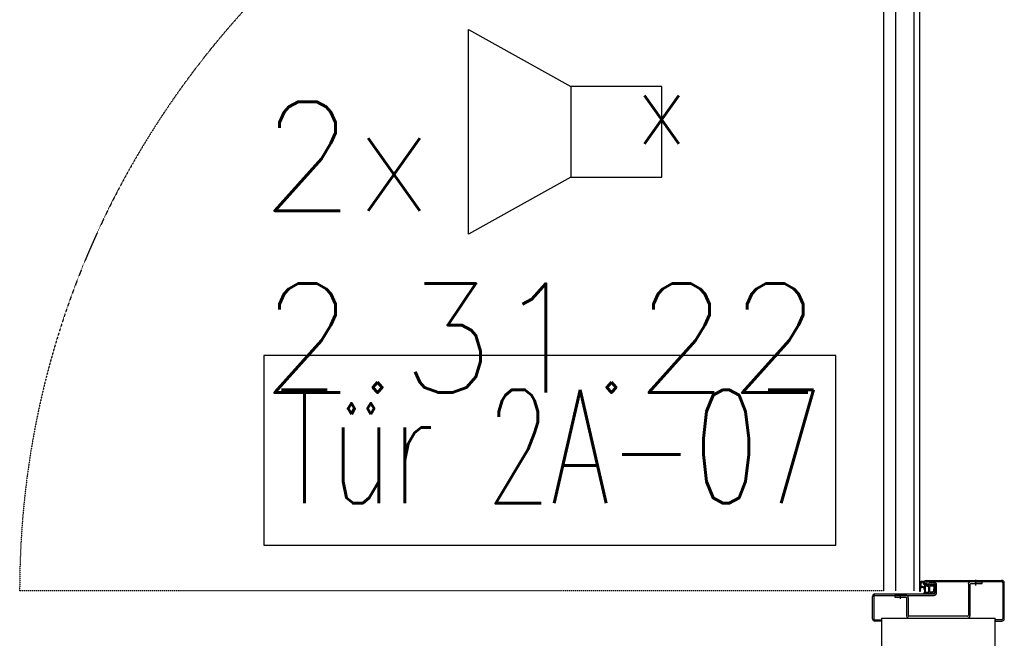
# Model space of a CAD drawing. Header units: millimetres. Extents: x -4577 to 1032787, y -66234 to 201209.
# Tile 62 of 256: x 16432 to 17515, y -20174 to -19493. Entities that reach past the tile are written whole.
import ezdxf
from ezdxf.enums import TextEntityAlignment as Align

# ---------------------------------------------------------------- set-up
doc = ezdxf.new("R2010")
doc.units = ezdxf.units.MM
doc.linetypes.add('510_5_2OG_ELT_1004$0$11-07-22_DS_2OG$0$AUSGEZOGEN', pattern=[0])
doc.linetypes.add('510_5_2OG_ELT_1004$0$11-07-22_DS_2OG$0$STRICHLINIE_S4', pattern=[0.095, 0.06, -0.035])
for name, color, linetype in [('510_5_2OG_ELT_1004$0$11-07-22_DS_2OG$0$2DMitte', 8, '510_5_2OG_ELT_1004$0$11-07-22_DS_2OG$0$AUSGEZOGEN'), ('510_5_2OG_ELT_1004$0$11-07-22_DS_2OG$0$Mieterausbau', 8, '510_5_2OG_ELT_1004$0$11-07-22_DS_2OG$0$AUSGEZOGEN'), ('510_5_2OG_ELT_1004$0$E__FM_SP_3W', 143, 'Continuous')]:
    doc.layers.add(name, color=color, linetype=linetype)
doc.layers.add('510_5_2OG_ELT_1004$0$E__SYM3DPOS', color=2, linetype='Continuous', plot=False)
doc.styles.add('510_5_2OG_ELT_1004$0$Standard', font='simplex.shx')

# ---------------------------------------------------------------- blocks, each defined once
blk = doc.blocks.new('510_5_2OG_ELT_1004$0$I021')
for p, q in [((0.1, 0.05), (0.2125, 0.1125)), ((0.2125, 0.1125), (0.2125, -0.1125)), ((0.1, 0.05), (0, 0.05)), ((0, 0.05), (0, -0.05)), ((0.1, -0.05), (0.1, 0.05)), ((0, -0.05), (0.1, -0.05)), ((0.2125, -0.1125), (0.1, -0.05))]:
    blk.add_line(p, q)
blk = doc.blocks.new('510_5_2OG_ELT_1004$0$11-07-22_DS_2OG$0$LascheTyp2', base_point=(-0.048, 0))
for p, q in [((0.033, 0.0372), (0.033, 0.0027)), ((0.035, 0.0027), (0.035, 0.0372)), ((0.0357, 0.038), (0.048, 0.038)), ((-0.035, 0.0222), (-0.035, 0.0027)), ((-0.033, 0.0027), (-0.033, 0.0222)), ((0.0322, 0.002), (-0.0323, 0.002)), ((-0.0323, 0), (0.0322, 0))]:
    blk.add_line(p, q)
for points in [[(0.048, 0.038), (0.048, 0.04), (0.0357, 0.04)], [(-0.0358, 0.025), (-0.048, 0.025), (-0.048, 0.023), (-0.0358, 0.023)]]:
    blk.add_lwpolyline(points)
for centre, radius, start, end in [((0.0357, 0.0372), 0.00275, 90, 180), ((0.0357, 0.0372), 0.00075, 90, 180), ((0.041, 0.0386), 0.00268, 31.0482, 148.9518), ((-0.0419, 0.0236), 0.00268, 31.0482, 148.9518), ((-0.0358, 0.0222), 0.00275, 0, 90), ((-0.0358, 0.0222), 0.00075, 360, 90), ((-0.0323, 0.0027), 0.00275, 180, 270), ((-0.0323, 0.0027), 0.00075, 180, 270), ((0.0322, 0.0027), 0.00075, 270, 360), ((0.0322, 0.0027), 0.00275, 270, 360)]:
    blk.add_arc(centre, radius, start, end)
at = {"layer": '510_5_2OG_ELT_1004$0$11-07-22_DS_2OG$0$2DMitte'}
for p, q in [((0.041, 0.042), (0.041, 0.036)), ((-0.0419, 0.027), (-0.0419, 0.021))]:
    blk.add_line(p, q, dxfattribs=at)
blk = doc.blocks.new('510_5_2OG_ELT_1004$0$11-07-22_DS_2OG$0$DichtngEinbau', base_point=(-0.0125, -0.005, -0.0044))
for p, q in [((-0.0124, 0.0096), (-0.0111, 0.0108)), ((-0.0111, 0.0108), (-0.0111, 0.0115)), ((-0.0107, 0.0115), (-0.0107, 0.0109)), ((-0.0039, 0.0115), (-0.0018, 0.0099)), ((-0.0124, 0.0074), (-0.0113, 0.0086)), ((-0.0124, 0.0049), (-0.0113, 0.006)), ((-0.0113, 0.0098), (-0.0121, 0.0092)), ((-0.0113, 0.0077), (-0.0121, 0.0071)), ((-0.0113, 0.0051), (-0.0121, 0.0045)), ((-0.0115, 0.0008), (-0.0113, 0.0051)), ((-0.0113, 0.0086), (-0.0113, 0.0098)), ((-0.0113, 0.006), (-0.0113, 0.0077)), ((-0.0084, 0.0002), (-0.0111, 0.0002)), ((-0.0105, 0.0012), (-0.0103, 0.0048)), ((-0.0103, 0.0061), (-0.0103, 0.0096)), ((-0.0038, 0.0009), (-0.0102, 0.0009)), ((-0.0044, 0.0058), (-0.01, 0.0058)), ((-0.01, 0.0051), (-0.0044, 0.0051)), ((-0.0064, -0.0004), (-0.0077, 0)), ((-0.0029, 0.0002), (-0.0062, 0.0002)), ((-0.0039, 0.0101), (-0.0041, 0.0061)), ((-0.0035, 0.0013), (-0.0041, 0.0048)), ((-0.003, 0.0074), (-0.0031, 0.0061)), ((-0.0031, 0.0061), (-0.0023, 0.0042)), ((-0.0027, 0.0021), (-0.0031, 0.0049)), ((-0.0028, 0.0041), (-0.0031, 0.0049)), ((-0.0029, 0.0097), (-0.003, 0.0085)), ((-0.003, 0.0085), (-0.002, 0.007)), ((-0.0024, 0.0068), (-0.003, 0.0074)), ((-0.002, 0.0094), (-0.0029, 0.0097)), ((-0.0125, -0.0012), (-0.0125, -0.0012)), ((-0.0094, -0.0043), (-0.0056, -0.0039)), ((-0.0091, -0.005), (0.001, -0.0039)), ((-0.0046, -0.0038), (0.0005, -0.0032)), ((0.0005, -0.0032), (0.0007, -0.0014)), ((0.0016, -0.0031), (0.0018, 0))]:
    blk.add_line(p, q)
for points in [[(-0.0124, -0.0011), (-0.0123, -0.001), (-0.0122, -0.0009), (-0.0121, -0.0008), (-0.012, -0.0007), (-0.0119, -0.0006), (-0.0119, -0.0005), (-0.0118, -0.0004), (-0.0117, -0.0003), (-0.0117, -0.0002), (-0.0116, 0), (-0.0116, 0.0001), (-0.0115, 0.0002), (-0.0115, 0.0004), (-0.0115, 0.0005), (-0.0115, 0.0006), (-0.0115, 0.0008)], [(-0.0123, -0.0013), (-0.0122, -0.0012), (-0.012, -0.0011), (-0.0119, -0.001), (-0.0118, -0.0009), (-0.0117, -0.0008), (-0.0116, -0.0007), (-0.0115, -0.0006), (-0.0114, -0.0004), (-0.0113, -0.0003), (-0.0112, -0.0001), (-0.0111, 0), (-0.0111, 0.0002)], [(-0.0105, 0.0012), (-0.0105, 0.0012), (-0.0105, 0.0011), (-0.0104, 0.0011), (-0.0104, 0.001), (-0.0104, 0.001), (-0.0103, 0.0009), (-0.0103, 0.0009), (-0.0102, 0.0009), (-0.0102, 0.0009)], [(-0.0077, 0), (-0.0078, 0.0001), (-0.008, 0.0001), (-0.0081, 0.0001), (-0.0082, 0.0001), (-0.0084, 0.0002)], [(-0.0046, -0.0038), (-0.0045, -0.0037), (-0.0044, -0.0036), (-0.0044, -0.0034), (-0.0043, -0.0033), (-0.0042, -0.0032), (-0.0042, -0.0031), (-0.0041, -0.0029), (-0.0041, -0.0028), (-0.0041, -0.0027), (-0.004, -0.0025), (-0.004, -0.0024), (-0.004, -0.0022), (-0.004, -0.0021), (-0.004, -0.0019), (-0.0041, -0.0018), (-0.0041, -0.0017), (-0.0041, -0.0015), (-0.0042, -0.0014), (-0.0042, -0.0013), (-0.0043, -0.0011), (-0.0043, -0.001), (-0.0044, -0.0009), (-0.0045, -0.0008), (-0.0046, -0.0007), (-0.0047, -0.0006), (-0.0048, -0.0005), (-0.0049, -0.0004), (-0.005, -0.0003), (-0.0051, -0.0002), (-0.0052, -0.0001), (-0.0054, -0.0001), (-0.0055, 0), (-0.0056, 0), (-0.0058, 0.0001), (-0.0059, 0.0001), (-0.006, 0.0001), (-0.0062, 0.0002)], [(-0.0038, 0.0009), (-0.0037, 0.0009), (-0.0037, 0.0009), (-0.0036, 0.0009), (-0.0036, 0.001), (-0.0035, 0.001), (-0.0035, 0.0011), (-0.0035, 0.0011), (-0.0035, 0.0012), (-0.0035, 0.0012), (-0.0035, 0.0013)], [(0.0018, 0), (0.0018, 0), (0.0018, 0.0001), (0.0018, 0.0001), (0.0017, 0.0001), (0.0017, 0.0002), (0.0017, 0.0002), (0.0016, 0.0002), (0.0016, 0.0002), (0.0016, 0.0002), (0.0015, 0.0002), (0.0015, 0.0002), (0.0015, 0.0002)], [(-0.0124, -0.0011), (-0.0124, -0.0011), (-0.0125, -0.0011), (-0.0125, -0.0011), (-0.0125, -0.0011), (-0.0125, -0.0011), (-0.0125, -0.0012), (-0.0125, -0.0012), (-0.0125, -0.0012), (-0.0125, -0.0012), (-0.0125, -0.0012), (-0.0125, -0.0013), (-0.0125, -0.0013), (-0.0124, -0.0013), (-0.0124, -0.0013), (-0.0124, -0.0013), (-0.0124, -0.0013), (-0.0124, -0.0013), (-0.0123, -0.0013), (-0.0123, -0.0013)], [(-0.0094, -0.0043), (-0.0095, -0.0043), (-0.0095, -0.0044), (-0.0096, -0.0044), (-0.0096, -0.0045), (-0.0096, -0.0045), (-0.0096, -0.0046), (-0.0096, -0.0046), (-0.0096, -0.0047), (-0.0096, -0.0047), (-0.0096, -0.0048), (-0.0096, -0.0048), (-0.0095, -0.0049), (-0.0095, -0.0049), (-0.0094, -0.0049), (-0.0094, -0.005), (-0.0093, -0.005), (-0.0093, -0.005), (-0.0092, -0.005), (-0.0092, -0.005), (-0.0091, -0.005), (-0.0091, -0.005)], [(-0.0056, -0.0039), (-0.0055, -0.0038), (-0.0054, -0.0037), (-0.0053, -0.0036), (-0.0052, -0.0035), (-0.0052, -0.0034), (-0.0051, -0.0033), (-0.005, -0.0032), (-0.005, -0.0031), (-0.0049, -0.0029), (-0.0049, -0.0028), (-0.0049, -0.0027), (-0.0049, -0.0026), (-0.0049, -0.0024), (-0.0049, -0.0023), (-0.0049, -0.0022), (-0.0049, -0.002), (-0.0049, -0.0019), (-0.0049, -0.0018), (-0.005, -0.0017), (-0.005, -0.0016), (-0.0051, -0.0014), (-0.0051, -0.0013), (-0.0052, -0.0012), (-0.0053, -0.0011), (-0.0054, -0.001), (-0.0055, -0.0009), (-0.0056, -0.0008), (-0.0057, -0.0008), (-0.0058, -0.0007), (-0.0059, -0.0006), (-0.006, -0.0006), (-0.0061, -0.0005), (-0.0062, -0.0005), (-0.0064, -0.0004)], [(0.0007, -0.0014), (0.0007, -0.0014), (0.0007, -0.0013), (0.0007, -0.0013), (0.0006, -0.0013), (0.0006, -0.0013), (0.0006, -0.0012), (0.0006, -0.0012), (0.0006, -0.0012), (0.0005, -0.0012), (0.0005, -0.0012)], [(0.0005, -0.0032), (0.0005, -0.0032), (0.0005, -0.0032), (0.0005, -0.0032), (0.0005, -0.0032), (0.0005, -0.0032)], [(0.001, -0.0039), (0.0011, -0.0038), (0.0011, -0.0038), (0.0012, -0.0037), (0.0013, -0.0037), (0.0013, -0.0036), (0.0014, -0.0035), (0.0015, -0.0034), (0.0015, -0.0033), (0.0015, -0.0032), (0.0015, -0.0032), (0.0016, -0.0031)]]:
    blk.add_lwpolyline(points)
for centre, radius, start, end in [((-0.0109, 0.0115), 0.0002, 0, 180), ((-0.0027, -0.0423), 0.0538, 91.236, 98.5123), ((-0.0123, 0.0094), 0.00025, 140.7288, 305.245), ((-0.0123, 0.0073), 0.00025, 140.7288, 305.245), ((-0.0123, 0.0047), 0.00025, 140.7288, 305.245), ((-0.01, 0.0096), 0.0003, 98.8852, 180), ((-0.01, 0.0061), 0.0003, 180, 270), ((-0.01, 0.0048), 0.0003, 90, 180), ((-0.0032, -0.0334), 0.0439, 91.2931, 98.8852), ((-0.0044, 0.0061), 0.0003, 270, 357.7974), ((-0.0044, 0.0048), 0.0003, 357.7974, 90), ((-0.0042, 0.0102), 0.0003, 357.7974, 91.2931), ((0, 0.0025), 0.00376, 218.6551, 277.7243), ((-0.0025, 0.0042), 0.00025, 199.0115, 3.5277), ((0, 0.0025), 0.00276, 186.3634, 302.309), ((-0.0022, 0.0069), 0.00025, 216.165, 20.6812), ((-0.0019, 0.0097), 0.00025, 253.5154, 58.0316)]:
    blk.add_arc(centre, radius, start, end)
blk = doc.blocks.new('510_5_2OG_ELT_1004')
at = {"layer": '510_5_2OG_ELT_1004$0$11-07-22_DS_2OG$0$Mieterausbau', "linetype": 'Continuous'}
h = blk.add_hatch(dxfattribs=at)
h.set_pattern_fill('SCHRAFFUR_1', color=256, scale=1000, style=0, pattern_type=2)
h.set_pattern_definition([(90, (1895.797, -66891.69), (-40, 5e-15), []), (90, (1875.797, -66891.69), (-40, 5e-15), [])])
h.paths.add_polyline_path([(17422, -19171.9), (17382, -19171.9), (17382, -20121.8), (17422, -20121.8)], flags=0)
at = {"layer": '510_5_2OG_ELT_1004$0$11-07-22_DS_2OG$0$Mieterausbau', "linetype": '510_5_2OG_ELT_1004$0$11-07-22_DS_2OG$0$AUSGEZOGEN'}
for p, q in [((17329.9, -19863.1), (16700.6, -19863.1)), ((16700.6, -19863.1), (16700.6, -20071.5)), ((17329.9, -20071.5), (17329.9, -19863.1)), ((16700.6, -20071.5), (17329.9, -20071.5)), ((17429.5, -20111.9), (17429.5, -20110.4)), ((17512.3, -20111.9), (17512.3, -20110.4)), ((17512.3, -20111.9), (17512.3, -20110.4)), ((17437.8, -20112.9), (17429.5, -20113.9)), ((17437.5, -20114.4), (17429.5, -20115.4)), ((17439, -20124.1), (17439, -20115.6)), ((17440.5, -20124.1), (17440.5, -20115.6)), ((17482.5, -20111.9), (17490, -20111.9)), ((17482.5, -20111.9), (17490, -20111.9)), ((17513.5, -20113.1), (17513.5, -20152.6)), ((17513.5, -20113.1), (17513.5, -20152.6)), ((17513.5, -20113.1), (17515, -20113.1)), ((17513.5, -20113.1), (17515, -20113.1)), ((17513.5, -20113.1), (17515, -20113.1)), ((17513.5, -20113.1), (17515, -20113.1)), ((17515, -20152.6), (17515, -20113.1)), ((17515, -20152.6), (17515, -20113.1)), ((17370, -20152.6), (17370, -20128.1)), ((17370, -20152.6), (17370, -20128.1)), ((17371.5, -20128.1), (17370, -20128.1)), ((17371.5, -20128.1), (17370, -20128.1)), ((17371.5, -20128.1), (17370, -20128.1)), ((17371.5, -20128.1), (17371.5, -20152.6)), ((17371.5, -20128.1), (17371.5, -20152.6)), ((17372.8, -20125.4), (17437.8, -20125.4)), ((17372.8, -20126.9), (17437.8, -20126.9)), ((17372.8, -20153.9), (17380, -20153.9)), ((17372.8, -20153.9), (17380, -20153.9)), ((17380, -20151.9), (17505, -20151.9)), ((17380, -20151.9), (17380, -20351.9)), ((17380, -20153.9), (17380, -20155.4)), ((17380, -20153.9), (17380, -20155.4)), ((17505, -22631.9), (17505, -20151.9)), ((17505, -20153.9), (17505, -20155.4)), ((17505, -20153.9), (17505, -20155.4)), ((17512.3, -20153.9), (17505, -20153.9)), ((17512.3, -20153.9), (17505, -20153.9)), ((17380, -20155.4), (17372.8, -20155.4)), ((17380, -20155.4), (17372.8, -20155.4)), ((17380, -20155.4), (17372.8, -20155.4)), ((17380, -20155.4), (17372.8, -20155.4)), ((17505, -20155.4), (17512.3, -20155.4)), ((17505, -20155.4), (17512.3, -20155.4)), ((17505, -20155.4), (17512.3, -20155.4)), ((17505, -20155.4), (17512.3, -20155.4))]:
    blk.add_line(p, q, dxfattribs=at)
at = {"layer": '510_5_2OG_ELT_1004$0$11-07-22_DS_2OG$0$Mieterausbau', "linetype": '510_5_2OG_ELT_1004$0$11-07-22_DS_2OG$0$STRICHLINIE_S4'}
blk.add_line((17382, -20121.8), (16432, -20121.8), dxfattribs=at)
at = {"layer": '510_5_2OG_ELT_1004$0$11-07-22_DS_2OG$0$Mieterausbau', "linetype": '510_5_2OG_ELT_1004$0$11-07-22_DS_2OG$0$AUSGEZOGEN'}
blk.add_lwpolyline([(17422, -20121.8), (17422, -19171.9), (17382, -19171.9), (17382, -20121.8)], dxfattribs=at)
blk.add_lwpolyline([(17429.5, -20111.9), (17429.5, -20110.4), (17512.3, -20110.4), (17512.3, -20111.9), (17429.5, -20111.9)], close=True, dxfattribs=at)
blk.add_lwpolyline([(17429.5, -20111.9), (17429.5, -20110.4), (17512.3, -20110.4), (17512.3, -20111.9), (17429.5, -20111.9)], close=True, dxfattribs=at)
at = {"layer": '510_5_2OG_ELT_1004$0$11-07-22_DS_2OG$0$Mieterausbau', "linetype": '510_5_2OG_ELT_1004$0$11-07-22_DS_2OG$0$STRICHLINIE_S4'}
blk.add_arc((17382, -20121.8), 950, 90, 180, dxfattribs=at)
at = {"layer": '510_5_2OG_ELT_1004$0$11-07-22_DS_2OG$0$Mieterausbau', "linetype": '510_5_2OG_ELT_1004$0$11-07-22_DS_2OG$0$AUSGEZOGEN'}
for centre, radius, start, end in [((17429.5, -20112.9), 2.5, 90, 283.8225), ((17512.3, -20113.1), 2.75, 0, 90), ((17512.3, -20113.1), 2.75, 0, 90), ((17429.5, -20112.9), 1, 90, 283.8225), ((17437.8, -20115.6), 2.75, 0, 103.8225), ((17437.8, -20115.6), 1.25, 0, 103.8225), ((17512.3, -20113.1), 1.25, 0, 90), ((17512.3, -20113.1), 1.25, 0, 90), ((17372.8, -20128.1), 2.75, 90, 180), ((17372.8, -20128.1), 1.25, 90, 180), ((17437.8, -20124.1), 2.75, 270, 0), ((17437.8, -20124.1), 1.25, 270, 0), ((17372.8, -20152.6), 2.75, 180, 270), ((17372.8, -20152.6), 2.75, 180, 270), ((17372.8, -20152.6), 1.25, 180, 270), ((17372.8, -20152.6), 1.25, 180, 270), ((17512.3, -20152.6), 1.25, 270, 0), ((17512.3, -20152.6), 2.75, 270, 0), ((17512.3, -20152.6), 1.25, 270, 0), ((17512.3, -20152.6), 2.75, 270, 0)]:
    blk.add_arc(centre, radius, start, end, dxfattribs=at)
at = {"layer": '510_5_2OG_ELT_1004$0$11-07-22_DS_2OG$0$Mieterausbau', "linetype": '510_5_2OG_ELT_1004$0$11-07-22_DS_2OG$0$AUSGEZOGEN', "xscale": 1000, "yscale": 1000, "zscale": 1000}
blk.add_blockref('510_5_2OG_ELT_1004$0$11-07-22_DS_2OG$0$LascheTyp2', (17394.5, -20151.9), dxfattribs=at)
at = {"layer": '510_5_2OG_ELT_1004$0$11-07-22_DS_2OG$0$Mieterausbau', "linetype": '510_5_2OG_ELT_1004$0$11-07-22_DS_2OG$0$AUSGEZOGEN', "xscale": 1000, "yscale": -1000, "zscale": 1000, "rotation": 90}
blk.add_blockref('510_5_2OG_ELT_1004$0$11-07-22_DS_2OG$0$DichtngEinbau', (17422, -20125.4), dxfattribs=at)
blk.add_blockref('510_5_2OG_ELT_1004$0$11-07-22_DS_2OG$0$DichtngEinbau', (17422, -20125.4), dxfattribs=at)
at = {"layer": '510_5_2OG_ELT_1004$0$E__FM_SP_3W', "linetype": 'Continuous', "lineweight": 25}
ref = blk.add_blockref('510_5_2OG_ELT_1004$0$I021', (17138.3, -19616.8), dxfattribs=dict(at, xscale=1000, yscale=1000, zscale=1000, rotation=180))
ref.add_attrib('EC_3DPOS', 'x', dxfattribs={"layer": '510_5_2OG_ELT_1004$0$E__SYM3DPOS', "linetype": 'Continuous', "lineweight": 0, "height": 80, "rotation": 180, "style": '510_5_2OG_ELT_1004$0$Standard'}).set_placement((17138.3, -19616.8), align=Align.MIDDLE)
at = {"layer": '510_5_2OG_ELT_1004$0$11-07-22_DS_2OG$0$Mieterausbau', "linetype": '510_5_2OG_ELT_1004$0$11-07-22_DS_2OG$0$AUSGEZOGEN', "style": '510_5_2OG_ELT_1004$0$Standard', "width": 0.588844}
blk.add_text('Tür 2A-07', height=125, rotation=0.0003, dxfattribs=at).set_placement((16716.6, -20025.6), (17316, -20025.6), align=Align.FIT)
at = {"layer": '510_5_2OG_ELT_1004$0$E__FM_SP_3W', "linetype": 'Continuous', "lineweight": 25, "insert": (16697.2, -19583.7), "char_height": 120, "width": 2427.901, "attachment_point": 1, "style": '510_5_2OG_ELT_1004$0$Standard'}
blk.add_mtext('2x \\P2.31.22', dxfattribs=at)

msp = doc.modelspace()

# ---------------------------------------------------------------- block references
msp.add_blockref('510_5_2OG_ELT_1004', (0, -0.1))

doc.saveas('drawing.dxf')
